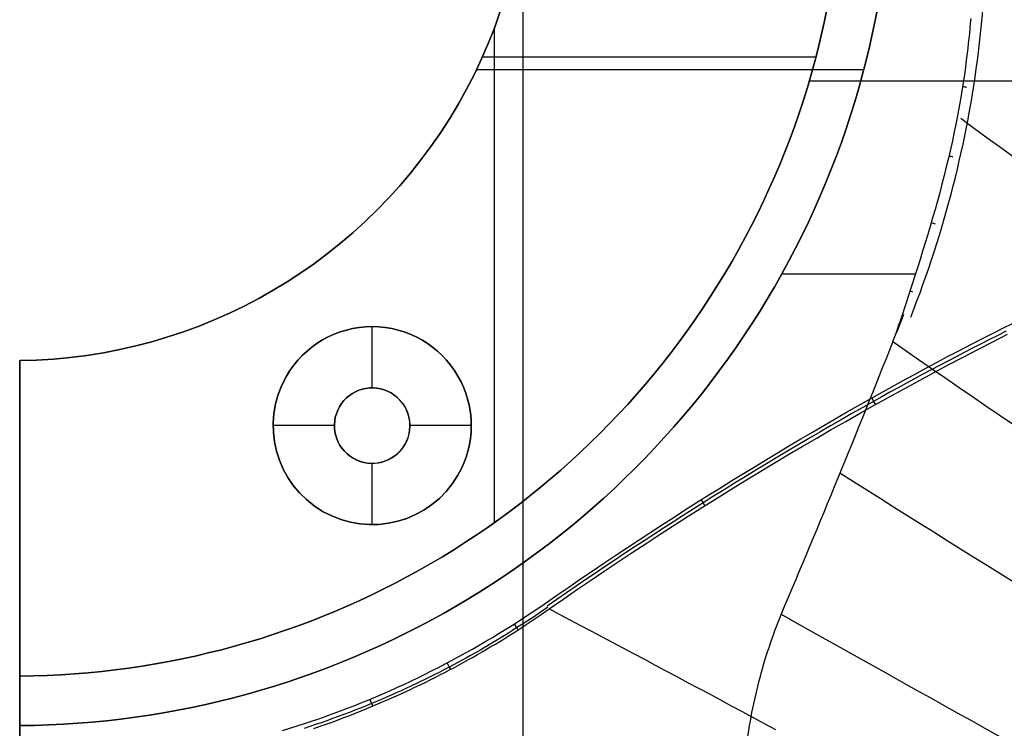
# Model space of a CAD drawing. Extents: x -19 to 1160, y -2382 to -1354.
# Tile 29 of 69: x 572 to 652, y -2086 to -2028. Entities that reach past the tile are written whole.
import ezdxf

# ---------------------------------------------------------------- set-up
doc = ezdxf.new("R2010")
doc.units = 0
doc.layers.add('1', color=7, linetype='CONTINUOUS')

msp = doc.modelspace()

# ---------------------------------------------------------------- linework, layer by layer
at = {"layer": '1', "color": 7}
for p, q in [((612.84, -2072.324, 53.546), (612.84, -2019.783, 53.546)), ((610.53, -2069.058, 42.546), (610.53, -2029.065, 42.546)), ((636.497, -2031.437, 42.546), (609.555, -2031.437, 42.546)), ((609.09, -2032.437, 53.546), (640.37, -2032.437, 53.546)), ((717.989, -2033.369, 27.546), (635.961, -2033.369, 27.546)), ((607.621, -2035.221, 42.546), (607.621, -2035.221, 53.546)), ((629.705, -2047.971, 42.546), (629.705, -2047.971, 27.546)), ((633.751, -2048.944, 67.546), (644.546, -2048.944, 67.546)), ((633.169, -2049.971, 53.546), (633.169, -2049.971, 67.546)), ((644.105, -2050.336, 67.546), (644.3, -2050.403, 67.531)), ((600.654, -2058.171, 44.546), (600.654, -2053.221, 44.546)), ((604.654, -2054.293, 44.546), (604.654, -2054.293, 42.546)), ((572.181, -2081.469, 42.546), (572.181, -2055.968, 42.546)), ((572.181, -2055.968, 53.546), (572.181, -2055.968, 42.546)), ((572.181, -2055.968, 53.546), (572.181, -2085.47, 53.546)), ((572.181, -2089.474, 47.546), (572.181, -2055.968, 47.546)), ((593.726, -2057.221, 44.546), (593.726, -2057.221, 42.546)), ((602.179, -2058.58, 53.546), (602.179, -2058.58, 44.546)), ((602.179, -2058.58, 44.546), (602.179, -2058.58, 53.546)), ((598.013, -2059.696, 44.546), (598.013, -2059.696, 53.546)), ((597.604, -2061.221, 44.546), (592.654, -2061.221, 44.546)), ((608.654, -2061.221, 44.546), (603.704, -2061.221, 44.546)), ((603.296, -2062.746, 44.546), (603.296, -2062.746, 53.546)), ((599.129, -2063.863, 44.546), (599.129, -2063.863, 53.546)), ((600.654, -2069.221, 44.546), (600.654, -2064.271, 44.546)), ((607.582, -2065.221, 42.546), (607.582, -2065.221, 44.546)), ((596.654, -2068.149, 44.546), (596.654, -2068.149, 42.546)), ((612.84, -2104.743, 67.546), (612.84, -2072.324, 67.546)), ((572.181, -2072.721, 53.546), (572.181, -2072.721, 42.546)), ((572.181, -2081.469, 42.546), (572.181, -2081.469, 27.546)), ((572.181, -2081.469, 27.546), (572.181, -2088.474, 27.546)), ((572.181, -2085.47, 67.546), (572.181, -2085.47, 53.546)), ((572.181, -2085.47, 67.546), (572.181, -2088.474, 67.546))]:
    msp.add_line(p, q, dxfattribs=at)
at = {"layer": '1', "color": 7, "extrusion": (0.396653, 0.736162, -0.54839)}
msp.add_lwpolyline([(-1516.531, -739.71), (-1517.363, -740.025), (-1518.195, -740.337), (-1519.027, -740.647), (-1519.86, -740.955), (-1520.693, -741.26), (-1521.526, -741.563), (-1522.36, -741.864), (-1523.194, -742.162), (-1524.028, -742.458), (-1524.862, -742.751), (-1525.696, -743.042), (-1526.531, -743.331), (-1527.366, -743.617), (-1528.201, -743.901), (-1529.037, -744.183), (-1529.873, -744.462), (-1530.709, -744.739), (-1531.545, -745.014), (-1532.381, -745.286), (-1533.218, -745.556), (-1534.055, -745.823), (-1534.892, -746.088), (-1535.73, -746.351), (-1536.567, -746.611), (-1537.405, -746.869), (-1538.244, -747.125), (-1539.082, -747.378), (-1539.921, -747.629), (-1540.76, -747.878), (-1541.599, -748.124), (-1542.438, -748.368), (-1543.278, -748.609), (-1544.118, -748.848), (-1544.958, -749.085), (-1545.799, -749.319), (-1546.639, -749.551), (-1547.48, -749.781), (-1548.321, -750.008), (-1549.163, -750.233), (-1550.005, -750.456), (-1550.846, -750.676), (-1551.689, -750.894), (-1552.531, -751.109), (-1553.374, -751.322), (-1554.217, -751.533), (-1555.06, -751.741), (-1555.903, -751.947), (-1556.747, -752.151), (-1557.591, -752.352), (-1558.435, -752.551), (-1559.279, -752.747), (-1560.124, -752.942), (-1560.969, -753.133), (-1561.814, -753.323), (-1562.659, -753.51), (-1563.505, -753.695), (-1564.351, -753.877), (-1565.197, -754.057), (-1566.043, -754.235), (-1566.89, -754.41), (-1567.737, -754.583), (-1568.584, -754.753), (-1569.431, -754.921), (-1570.279, -755.087), (-1571.127, -755.251), (-1571.975, -755.412), (-1572.823, -755.57), (-1573.672, -755.727), (-1574.521, -755.881), (-1575.37, -756.032), (-1576.219, -756.182), (-1577.069, -756.328), (-1577.919, -756.473), (-1578.769, -756.615), (-1579.619, -756.755), (-1580.47, -756.892), (-1581.32, -757.027), (-1582.172, -757.16), (-1583.023, -757.29), (-1583.874, -757.418), (-1584.726, -757.544), (-1585.578, -757.667), (-1586.431, -757.788), (-1587.283, -757.907), (-1588.136, -758.023), (-1588.989, -758.136), (-1589.842, -758.248), (-1590.696, -758.357), (-1591.55, -758.464), (-1592.404, -758.568), (-1593.258, -758.67), (-1594.113, -758.769), (-1594.967, -758.867), (-1595.822, -758.962), (-1596.678, -759.054), (-1597.533, -759.144), (-1598.389, -759.232), (-1599.245, -759.317), (-1600.101, -759.4), (-1600.958, -759.481), (-1601.815, -759.559), (-1602.672, -759.635), (-1603.529, -759.709), (-1604.386, -759.78), (-1605.244, -759.849), (-1606.102, -759.916), (-1606.96, -759.98), (-1607.819, -760.041), (-1608.678, -760.101), (-1609.537, -760.158), (-1610.396, -760.213), (-1611.255, -760.265), (-1612.115, -760.315), (-1612.975, -760.362), (-1613.835, -760.408), (-1614.696, -760.45), (-1615.557, -760.491), (-1616.418, -760.529), (-1617.279, -760.565), (-1618.14, -760.598), (-1619.002, -760.629), (-1619.864, -760.658), (-1620.726, -760.684), (-1621.589, -760.708), (-1622.451, -760.73), (-1623.314, -760.749), (-1624.177, -760.766), (-1625.041, -760.78)], dxfattribs=at)
at = {"layer": '1', "color": 7, "extrusion": (-0.010686, 0.004564, 0.999932)}
msp.add_lwpolyline([(644.294, -2052.479), (644.55, -2051.82), (644.8, -2051.16), (645.045, -2050.5), (645.284, -2049.839), (645.518, -2049.177), (645.746, -2048.515), (645.969, -2047.852), (646.187, -2047.188), (646.399, -2046.524), (646.605, -2045.858), (646.807, -2045.193), (647.002, -2044.526), (647.192, -2043.859), (647.377, -2043.191), (647.557, -2042.522), (647.73, -2041.853), (647.899, -2041.183), (648.062, -2040.512), (648.219, -2039.84), (648.371, -2039.168), (648.518, -2038.495), (648.659, -2037.822), (648.795, -2037.148), (648.925, -2036.473), (649.05, -2035.797), (649.169, -2035.121), (649.283, -2034.443), (649.392, -2033.766), (649.495, -2033.087), (649.592, -2032.408), (649.684, -2031.728), (649.771, -2031.048), (649.861, -2030.295), (649.943, -2029.541), (650.019, -2028.786), (650.089, -2028.031), (650.152, -2027.275), (650.208, -2026.518), (650.257, -2025.76), (650.3, -2025.001), (650.336, -2024.241), (650.366, -2023.481), (650.389, -2022.719), (650.405, -2021.957), (650.414, -2021.194), (650.417, -2020.43), (650.413, -2019.665), (650.403, -2018.9), (650.386, -2018.133), (650.362, -2017.366), (650.332, -2016.597), (650.295, -2015.828), (650.251, -2015.058), (650.201, -2014.288), (650.143, -2013.516), (650.08, -2012.743), (650.009, -2011.97), (649.932, -2011.196), (649.849, -2010.421), (649.758, -2009.645), (649.661, -2008.868), (649.558, -2008.091), (649.448, -2007.312), (649.331, -2006.533)], dxfattribs=at)
at = {"layer": '1', "color": 7, "extrusion": (0.443047, 0.74248, -0.502427)}
msp.add_lwpolyline([(-1591.424, -644.618), (-1592.917, -644.999), (-1594.411, -645.374), (-1595.905, -645.742), (-1597.399, -646.105), (-1598.894, -646.461), (-1600.389, -646.811), (-1601.885, -647.155), (-1603.381, -647.493), (-1604.877, -647.825), (-1606.374, -648.15), (-1607.871, -648.47), (-1609.368, -648.783), (-1610.866, -649.09), (-1612.364, -649.392), (-1613.862, -649.687), (-1615.361, -649.975), (-1616.86, -650.258), (-1618.36, -650.535), (-1619.86, -650.805), (-1621.36, -651.07), (-1622.861, -651.328), (-1624.362, -651.58), (-1625.863, -651.826), (-1627.365, -652.066), (-1628.867, -652.3), (-1630.369, -652.527), (-1631.872, -652.749), (-1633.375, -652.964), (-1634.879, -653.173), (-1636.383, -653.376), (-1637.887, -653.573), (-1639.392, -653.764), (-1640.897, -653.949), (-1642.402, -654.127), (-1643.908, -654.3), (-1645.414, -654.466), (-1646.921, -654.626), (-1648.428, -654.78), (-1649.935, -654.928), (-1651.442, -655.07), (-1652.95, -655.206), (-1654.459, -655.335), (-1655.967, -655.459), (-1657.476, -655.576), (-1658.986, -655.687), (-1660.496, -655.792), (-1662.006, -655.891), (-1663.516, -655.984), (-1665.027, -656.071), (-1666.538, -656.151), (-1668.05, -656.226), (-1669.562, -656.294), (-1671.074, -656.356), (-1672.587, -656.412), (-1674.1, -656.462), (-1675.613, -656.506), (-1677.127, -656.544), (-1678.641, -656.575), (-1680.156, -656.601), (-1681.671, -656.62), (-1683.186, -656.633), (-1684.702, -656.64), (-1686.218, -656.641), (-1687.734, -656.636)], dxfattribs=at)
at = {"layer": '1', "color": 7}
for points in [[(649.001, -2028.323), (648.967, -2028.728), (648.931, -2029.131), (648.893, -2029.532), (648.852, -2029.93), (648.81, -2030.326), (648.766, -2030.72), (648.72, -2031.112), (648.672, -2031.501), (648.622, -2031.889), (648.571, -2032.274), (648.517, -2032.658), (648.462, -2033.04), (648.346, -2033.797), (648.224, -2034.547), (648.095, -2035.29), (647.96, -2036.026), (647.819, -2036.755), (647.672, -2037.478), (647.519, -2038.196), (647.361, -2038.908), (647.197, -2039.614), (647.029, -2040.316), (646.856, -2041.013), (646.678, -2041.705), (646.496, -2042.394), (646.31, -2043.078), (646.12, -2043.759), (645.927, -2044.438), (645.73, -2045.113), (645.53, -2045.785), (645.326, -2046.456), (645.121, -2047.124), (644.912, -2047.791), (644.702, -2048.457), (644.489, -2049.121)], [(651.717, -2053.293), (652.835, -2052.746)], [(614.631, -2075.586), (615.583, -2074.924), (616.533, -2074.268), (617.483, -2073.617), (618.431, -2072.972), (619.378, -2072.332), (620.324, -2071.699), (621.269, -2071.07), (622.213, -2070.447), (623.155, -2069.83), (624.097, -2069.218), (625.037, -2068.611), (625.975, -2068.01), (626.913, -2067.414), (627.849, -2066.823), (628.784, -2066.238), (629.717, -2065.658), (630.649, -2065.083), (631.58, -2064.513), (632.509, -2063.949), (633.437, -2063.39), (634.363, -2062.835), (635.288, -2062.286), (636.212, -2061.743), (637.135, -2061.204), (638.056, -2060.67), (638.975, -2060.142), (639.894, -2059.618), (640.811, -2059.1), (641.726, -2058.587), (642.641, -2058.079), (643.554, -2057.577), (644.466, -2057.079), (645.376, -2056.587), (646.286, -2056.101), (647.194, -2055.619), (648.101, -2055.143), (649.006, -2054.673), (649.911, -2054.207), (650.814, -2053.748), (651.717, -2053.293)], [(593.413, -2085.86), (594.003, -2085.679), (594.592, -2085.494), (595.179, -2085.304), (595.765, -2085.109), (596.348, -2084.91), (596.93, -2084.705), (597.51, -2084.496), (598.088, -2084.281), (598.665, -2084.062), (599.24, -2083.838), (599.813, -2083.609), (600.384, -2083.376), (600.954, -2083.137), (601.522, -2082.893), (602.088, -2082.645), (602.652, -2082.392), (603.215, -2082.133), (603.776, -2081.87), (604.335, -2081.602), (604.893, -2081.33), (605.449, -2081.052), (606.003, -2080.77), (606.555, -2080.482), (607.106, -2080.19), (607.654, -2079.893), (608.201, -2079.591), (608.747, -2079.284), (609.29, -2078.972), (609.832, -2078.655), (610.372, -2078.334), (610.911, -2078.008), (611.447, -2077.676), (611.982, -2077.34), (612.516, -2076.999), (613.047, -2076.653), (613.577, -2076.303), (614.105, -2075.947), (614.631, -2075.586)], [(614.842, -2075.887), (614.219, -2076.318), (613.592, -2076.743), (612.961, -2077.162), (612.325, -2077.574), (611.993, -2077.785), (611.66, -2077.995), (611.325, -2078.203), (610.989, -2078.409), (610.652, -2078.614), (610.315, -2078.817), (609.976, -2079.018), (609.636, -2079.217), (609.294, -2079.414), (608.952, -2079.609), (608.609, -2079.803), (608.265, -2079.995), (607.92, -2080.185), (607.574, -2080.373), (607.226, -2080.559), (606.878, -2080.744), (606.495, -2080.944), (606.11, -2081.143), (605.724, -2081.339), (605.336, -2081.533), (604.948, -2081.724), (604.559, -2081.914), (604.168, -2082.101), (603.777, -2082.286), (603.384, -2082.469), (602.99, -2082.649), (602.596, -2082.827), (602.2, -2083.003), (601.803, -2083.177), (601.406, -2083.348), (601.007, -2083.517), (600.607, -2083.684), (600.16, -2083.867), (599.712, -2084.048), (599.263, -2084.225), (598.813, -2084.4), (598.361, -2084.572), (597.909, -2084.74), (597.455, -2084.906), (597.001, -2085.07), (596.545, -2085.23), (596.088, -2085.387), (595.631, -2085.542), (595.172, -2085.693)]]:
    msp.add_lwpolyline(points, dxfattribs=at)
at = {"layer": '1', "color": 7, "extrusion": (0.483392, 0.857563, 0.175836)}
msp.add_lwpolyline([(-1565.275, 288.799), (-1565.958, 289.245), (-1566.641, 289.687), (-1567.324, 290.126), (-1568.009, 290.561), (-1568.693, 290.993), (-1569.379, 291.421), (-1570.065, 291.846), (-1570.751, 292.267), (-1571.438, 292.685), (-1572.125, 293.099), (-1572.813, 293.51), (-1573.502, 293.917), (-1574.191, 294.321), (-1574.881, 294.721), (-1575.571, 295.118), (-1576.262, 295.511), (-1576.953, 295.901), (-1577.645, 296.287), (-1578.337, 296.67), (-1579.03, 297.049), (-1579.723, 297.425), (-1580.417, 297.797), (-1581.111, 298.166), (-1581.806, 298.531), (-1582.502, 298.893), (-1583.198, 299.251), (-1583.895, 299.606), (-1584.592, 299.957), (-1585.29, 300.305), (-1585.988, 300.649), (-1586.687, 300.99), (-1587.386, 301.328), (-1588.086, 301.661), (-1588.786, 301.992), (-1589.487, 302.318), (-1590.188, 302.642), (-1590.89, 302.961), (-1591.593, 303.278), (-1592.296, 303.59), (-1593, 303.9), (-1593.704, 304.206), (-1594.408, 304.508), (-1595.114, 304.807), (-1595.819, 305.102), (-1596.526, 305.394), (-1597.233, 305.682), (-1597.94, 305.967), (-1598.648, 306.248), (-1599.356, 306.526), (-1600.065, 306.8), (-1600.775, 307.071), (-1601.485, 307.338), (-1602.196, 307.602), (-1602.907, 307.862), (-1603.618, 308.119), (-1604.331, 308.372), (-1605.043, 308.622), (-1605.757, 308.868), (-1606.471, 309.111), (-1607.185, 309.351), (-1607.9, 309.586), (-1608.615, 309.819), (-1609.331, 310.047), (-1610.048, 310.273), (-1610.765, 310.495), (-1611.482, 310.713), (-1612.201, 310.928), (-1612.919, 311.139), (-1613.638, 311.347), (-1614.358, 311.551), (-1615.079, 311.752), (-1615.799, 311.949), (-1616.521, 312.143), (-1617.243, 312.333), (-1617.965, 312.52), (-1618.688, 312.703), (-1619.412, 312.883), (-1620.136, 313.059), (-1620.86, 313.232), (-1621.585, 313.402), (-1622.311, 313.567), (-1623.037, 313.73), (-1623.764, 313.889), (-1624.491, 314.044), (-1625.219, 314.196), (-1625.948, 314.344), (-1626.676, 314.489), (-1627.406, 314.63), (-1628.136, 314.768), (-1628.866, 314.902), (-1629.598, 315.033), (-1630.329, 315.16), (-1631.061, 315.284), (-1631.794, 315.404), (-1632.527, 315.521), (-1633.261, 315.635), (-1633.995, 315.744), (-1634.73, 315.851), (-1635.465, 315.954), (-1636.201, 316.053), (-1636.938, 316.149), (-1637.675, 316.241), (-1638.412, 316.33), (-1639.15, 316.415), (-1639.889, 316.497), (-1640.628, 316.575), (-1641.368, 316.65), (-1642.108, 316.721), (-1642.849, 316.789), (-1643.59, 316.854), (-1644.332, 316.914), (-1645.074, 316.972), (-1645.817, 317.026), (-1646.56, 317.076), (-1647.304, 317.123), (-1648.049, 317.166), (-1648.794, 317.206), (-1649.54, 317.242), (-1650.286, 317.275), (-1651.032, 317.304), (-1651.78, 317.33), (-1652.527, 317.352), (-1653.276, 317.371), (-1654.024, 317.387), (-1654.774, 317.398), (-1655.524, 317.407), (-1656.274, 317.412), (-1657.025, 317.413)], dxfattribs=at)
at = {"layer": '1', "color": 7, "extrusion": (0.816799, 0.576802, 0.011784)}
msp.add_lwpolyline([(-2050.553, 35.904), (-2050.422, 35.851), (-2050.309, 35.807), (-2050.214, 35.772), (-2050.173, 35.759), (-2050.136, 35.747), (-2050.104, 35.738), (-2050.089, 35.734), (-2050.076, 35.731), (-2050.063, 35.728), (-2050.052, 35.726), (-2050.047, 35.725), (-2050.042, 35.725), (-2050.037, 35.724), (-2050.033, 35.724), (-2050.029, 35.723), (-2050.027, 35.723), (-2050.025, 35.723), (-2050.023, 35.723), (-2050.021, 35.723), (-2050.019, 35.723), (-2050.018, 35.724), (-2050.016, 35.724), (-2050.015, 35.724), (-2050.013, 35.724), (-2050.013, 35.724), (-2050.012, 35.724), (-2050.011, 35.725), (-2050.011, 35.725), (-2050.01, 35.725), (-2050.009, 35.725), (-2050.009, 35.725), (-2050.008, 35.725), (-2050.008, 35.726), (-2050.007, 35.726), (-2050.007, 35.726), (-2050.006, 35.726), (-2050.006, 35.726), (-2050.005, 35.727), (-2050.005, 35.727), (-2050.004, 35.727), (-2050.004, 35.727), (-2050.004, 35.728), (-2050.004, 35.728), (-2050.003, 35.728), (-2050.003, 35.728), (-2050.003, 35.728), (-2050.003, 35.728), (-2050.003, 35.728), (-2050.003, 35.729), (-2050.002, 35.729), (-2050.002, 35.729), (-2050.002, 35.729), (-2050.002, 35.729), (-2050.002, 35.729), (-2050.002, 35.73), (-2050.001, 35.73), (-2050.001, 35.73), (-2050.001, 35.73), (-2050.001, 35.73), (-2050.001, 35.73), (-2050.001, 35.731), (-2050.001, 35.731), (-2050.001, 35.731), (-2050.001, 35.731), (-2050, 35.731), (-2050, 35.732), (-2050, 35.732), (-2050, 35.732), (-2050, 35.732), (-2050, 35.732), (-2050, 35.733), (-2050, 35.733), (-2050, 35.733), (-2050, 35.733), (-2050, 35.733), (-2050, 35.734), (-2050, 35.734), (-2050, 35.734), (-2049.999, 35.734), (-2049.999, 35.734), (-2049.999, 35.735), (-2049.999, 35.735), (-2049.999, 35.735), (-2049.999, 35.735), (-2049.999, 35.736), (-2049.999, 35.736), (-2049.999, 35.736), (-2049.999, 35.736), (-2049.999, 35.737), (-2049.999, 35.737)], dxfattribs=at)
at = {"layer": '1', "color": 7, "extrusion": (1.34671e-06, -8.98419e-06, 1)}
msp.add_lwpolyline([(633.682, -2076.472), (633.547, -2076.807), (633.415, -2077.143), (633.286, -2077.479), (633.159, -2077.817), (633.035, -2078.156), (632.915, -2078.496), (632.797, -2078.837), (632.682, -2079.179), (632.57, -2079.522), (632.461, -2079.866), (632.355, -2080.211), (632.251, -2080.556), (632.151, -2080.903), (632.054, -2081.25), (631.959, -2081.599), (631.867, -2081.948), (631.779, -2082.297), (631.693, -2082.648), (631.61, -2082.999), (631.53, -2083.351), (631.453, -2083.703), (631.379, -2084.057), (631.308, -2084.41), (631.24, -2084.765), (631.175, -2085.12), (631.113, -2085.475), (631.053, -2085.831), (630.997, -2086.187), (630.944, -2086.544), (630.893, -2086.901), (630.846, -2087.259), (630.801, -2087.617), (630.76, -2087.976), (630.721, -2088.334), (630.685, -2088.693), (630.653, -2089.052), (630.623, -2089.412), (630.596, -2089.772), (630.573, -2090.132), (630.552, -2090.492), (630.534, -2090.852), (630.52, -2091.212), (630.508, -2091.573), (630.499, -2091.933), (630.493, -2092.294), (630.49, -2092.655), (630.491, -2093.016), (630.494, -2093.376), (630.5, -2093.737), (630.509, -2094.098), (630.521, -2094.458), (630.537, -2094.818), (630.555, -2095.179), (630.576, -2095.539), (630.6, -2095.899), (630.628, -2096.258), (630.658, -2096.618), (630.691, -2096.977), (630.728, -2097.336), (630.767, -2097.694), (630.81, -2098.052), (630.855, -2098.41), (630.904, -2098.767), (630.955, -2099.124), (631.01, -2099.483), (631.069, -2099.841), (631.13, -2100.198), (631.194, -2100.554), (631.261, -2100.91), (631.331, -2101.265), (631.405, -2101.619), (631.481, -2101.972), (631.56, -2102.325), (631.642, -2102.677), (631.728, -2103.028), (631.816, -2103.378), (631.907, -2103.727), (632.001, -2104.076), (632.098, -2104.423), (632.198, -2104.77), (632.3, -2105.115), (632.406, -2105.46), (632.514, -2105.804), (632.626, -2106.146), (632.74, -2106.488), (632.857, -2106.829), (632.977, -2107.168), (633.099, -2107.506), (633.225, -2107.844), (633.353, -2108.18), (633.484, -2108.515), (633.617, -2108.849), (633.754, -2109.182), (633.893, -2109.513), (634.034, -2109.843), (634.179, -2110.172), (634.327, -2110.502), (634.477, -2110.83), (634.631, -2111.156), (634.787, -2111.482), (634.945, -2111.806), (635.107, -2112.129), (635.271, -2112.45), (635.437, -2112.771), (635.607, -2113.089), (635.779, -2113.407), (635.953, -2113.723), (636.13, -2114.037), (636.31, -2114.35), (636.493, -2114.662), (636.678, -2114.972), (636.865, -2115.28), (637.055, -2115.587), (637.248, -2115.892), (637.443, -2116.196), (637.641, -2116.498), (637.841, -2116.798), (638.044, -2117.097), (638.249, -2117.394), (638.456, -2117.689), (638.666, -2117.983), (638.879, -2118.275), (639.094, -2118.565), (639.311, -2118.853), (639.531, -2119.139), (639.753, -2119.423), (639.978, -2119.706), (640.205, -2119.986)], dxfattribs=at)
at = {"layer": '1', "color": 7}
for points in [[(651.865, -2053.59, 27.604), (651.187, -2053.928, 27.604), (650.51, -2054.268, 27.603), (649.835, -2054.611, 27.602), (649.16, -2054.956, 27.602), (648.487, -2055.303, 27.601), (647.815, -2055.653, 27.6), (647.144, -2056.004, 27.6), (646.474, -2056.358, 27.599), (645.805, -2056.714, 27.599), (645.138, -2057.072, 27.598), (644.471, -2057.432, 27.598), (643.806, -2057.794, 27.598), (643.141, -2058.158, 27.597), (642.478, -2058.523, 27.597), (641.815, -2058.891, 27.597), (641.154, -2059.261, 27.596), (640.28, -2059.752, 27.596), (639.409, -2060.246, 27.596), (638.539, -2060.744, 27.595), (637.67, -2061.244, 27.595), (636.804, -2061.748, 27.595), (635.939, -2062.254, 27.594), (635.076, -2062.763, 27.594), (634.214, -2063.275, 27.594), (633.354, -2063.79, 27.594), (632.496, -2064.307, 27.593), (631.639, -2064.827, 27.593), (630.784, -2065.35, 27.593), (629.931, -2065.876, 27.593), (629.079, -2066.404, 27.592), (628.229, -2066.934, 27.592), (627.38, -2067.467, 27.592), (626.582, -2067.972, 27.592), (625.785, -2068.479, 27.591), (624.99, -2068.987, 27.591), (624.196, -2069.499, 27.591), (623.404, -2070.012, 27.591), (622.613, -2070.528, 27.59), (621.824, -2071.046, 27.59), (621.036, -2071.566, 27.59), (620.249, -2072.089, 27.589), (619.465, -2072.614, 27.589), (618.681, -2073.141, 27.589), (617.9, -2073.671, 27.589), (617.12, -2074.203, 27.588), (616.342, -2074.737, 27.588), (615.565, -2075.274, 27.587), (614.791, -2075.814, 27.587)], [(595.951, -2085.693, 27.756), (596.444, -2085.522, 27.754), (596.932, -2085.35, 27.753), (597.415, -2085.176, 27.752), (597.894, -2085, 27.75), (598.367, -2084.822, 27.749), (598.836, -2084.642, 27.748), (599.3, -2084.461, 27.746), (599.76, -2084.278, 27.745), (600.215, -2084.093, 27.744), (600.665, -2083.907, 27.743), (601.111, -2083.719, 27.742), (601.553, -2083.53, 27.741), (601.99, -2083.34, 27.74), (602.423, -2083.148, 27.739), (602.851, -2082.955, 27.738), (603.275, -2082.761, 27.737), (603.695, -2082.565, 27.736), (604.111, -2082.369, 27.735), (604.523, -2082.171, 27.734), (604.931, -2081.972, 27.733), (605.335, -2081.772, 27.732), (605.735, -2081.571, 27.731), (606.131, -2081.369, 27.73), (606.524, -2081.166, 27.729), (606.912, -2080.962, 27.729), (607.297, -2080.758, 27.728), (607.679, -2080.552, 27.727), (608.056, -2080.345, 27.726), (608.431, -2080.137, 27.725), (608.801, -2079.928, 27.725), (609.169, -2079.719, 27.724), (609.533, -2079.508, 27.723), (609.894, -2079.297, 27.723), (610.251, -2079.085, 27.722), (610.606, -2078.872, 27.721), (610.957, -2078.658, 27.721), (611.305, -2078.444, 27.72), (611.65, -2078.229, 27.719), (611.992, -2078.013, 27.719), (612.332, -2077.796, 27.718), (612.668, -2077.579, 27.717), (613.002, -2077.361, 27.717), (613.333, -2077.142, 27.716), (613.661, -2076.923, 27.716), (614.31, -2076.482, 27.714), (614.949, -2076.04, 27.713)], [(633.25, -2085.799, 38.614), (632.357, -2085.319, 38.147), (631.466, -2084.84, 37.675), (630.577, -2084.362, 37.198), (629.69, -2083.887, 36.715), (628.805, -2083.412, 36.227), (627.922, -2082.939, 35.733), (627.041, -2082.468, 35.235), (626.162, -2081.999, 34.731), (625.286, -2081.53, 34.222), (624.412, -2081.064, 33.707), (623.54, -2080.599, 33.188), (622.67, -2080.135, 32.663), (621.803, -2079.674, 32.133), (620.937, -2079.214, 31.599), (620.075, -2078.755, 31.059), (619.214, -2078.298, 30.514), (618.356, -2077.843, 29.963), (617.501, -2077.39, 29.408), (616.647, -2076.938, 28.848), (615.797, -2076.488, 28.283), (614.949, -2076.04, 27.713)]]:
    msp.add_polyline3d(points, dxfattribs=at)
for centre, radius, start, end in [((571.681, -2014.471, 53.546), 71, 270.40349, 29.59651), ((571.681, -2014.471, 60.546), 71, 270.40349, 29.59651), ((571.681, -2014.471, 27.546), 67, 270.42758, 29.57242), ((571.681, -2014.471, 42.546), 41.5, 270.69033, 29.30967), ((571.681, -2014.471, 48.046), 41.5, 270.69033, 29.30967), ((600.654, -2061.221, 42.546), 8, 330, 150), ((600.654, -2061.221, 42.546), 8, 150, 330), ((600.654, -2061.221, 44.546), 3.05, 60, 240), ((600.654, -2061.221, 49.046), 3.05, 60, 240), ((600.654, -2061.221, 44.546), 3.05, 240, 60), ((600.654, -2061.221, 49.046), 3.05, 240, 60)]:
    msp.add_arc(centre, radius, start, end, dxfattribs=at)
at = {"layer": '1', "color": 7, "extrusion": (0, 0, -1)}
for centre, radius, start, end in [((-571.681, -2014.471, -67.546), 71, 150.40349, 269.59651), ((-571.681, -2014.471, -42.546), 67, 150.42758, 269.57242), ((-571.681, -2014.471, -35.046), 67, 150.42758, 269.57242), ((-571.681, -2014.471, -53.546), 41.5, 150.69033, 269.30967), ((-600.654, -2061.221, -44.546), 8, 30, 210), ((-600.654, -2061.221, -43.546), 8, 30, 210), ((-600.654, -2061.221, -43.546), 8, 210, 30), ((-600.654, -2061.221, -44.546), 8, 210, 30), ((-600.654, -2061.221, -53.546), 3.05, 300, 120), ((-600.654, -2061.221, -53.546), 3.05, 120, 300)]:
    msp.add_arc(centre, radius, start, end, dxfattribs=at)
at = {"layer": '1', "color": 7, "extrusion": (0.15221, 0.988348, -1.07737e-10)}
msp.add_arc((-950.271, 65.604, -1911.422), 1.942, 92.53525, 101.79161, dxfattribs=at)
at = {"layer": '1', "color": 7, "extrusion": (-0.420826, -0.698669, 0.578591)}
msp.add_arc((1691.524, -226.224, 1189.036), 541.296, 260.9044, 270.24214, dxfattribs=at)
at = {"layer": '1', "color": 7, "extrusion": (0.218945, 0.975737, 1.51665e-11)}
msp.add_arc((-1078.014, 65.631, -1848.219), 1.916, 91.2993, 100.92079, dxfattribs=at)
at = {"layer": '1', "color": 7, "extrusion": (0.276246, 0.961087, -3.79966e-11)}
msp.add_arc((-1185.558, 65.661, -1786.842), 1.886, 89.9835, 99.91968, dxfattribs=at)
at = {"layer": '1', "color": 7, "extrusion": (4.83998e-05, 0.000144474, -1)}
msp.add_arc((-542.16, -2017.785, -67.811), 107.019, 197.02067, 200.0195, dxfattribs=at)
at = {"layer": '1', "color": 7, "extrusion": (-0.010686, 0.004564, 0.999932)}
msp.add_arc((556.045, -2017.848, 51.296), 94.801, 337.13262, 338.57399, dxfattribs=at)
at = {"layer": '1', "color": 7, "extrusion": (-0.000613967, 0.002535, -0.999997)}
msp.add_arc((-791.455, -2328.333, -33.354), 307.981, 55.02872, 63.06935, dxfattribs=at)
at = {"layer": '1', "color": 7, "extrusion": (-1.35794e-05, -3.31551e-05, -1)}
msp.add_arc((259.881, -1697.624, -67.486), 970.558, 201.569781, 202.975879, dxfattribs=at)
at = {"layer": '1', "color": 7, "extrusion": (-0.344729, -0.597781, 0.723754)}
msp.add_arc((1666.656, -293.105, 1055.426), 720.835, 263.342559, 269.994949, dxfattribs=at)
at = {"layer": '1', "color": 7, "extrusion": (-0.871626, -0.490171, -4.2598e-11)}
msp.add_arc((2108.865, 28.57, 450.543), 1.023, 270.53626, 306.76669, dxfattribs=at)
at = {"layer": '1', "color": 7, "extrusion": (-0.424268, -0.737967, 0.524787)}
msp.add_arc((1664.757, 284.611, 1288.512), 1002.988, 265.309633, 269.992926, dxfattribs=at)
at = {"layer": '1', "color": 7, "extrusion": (-0.84583, -0.533452, -4.30533e-11)}
msp.add_arc((2083.101, 28.574, 572.237), 1.028, 270.55737, 304.12236, dxfattribs=at)
at = {"layer": '1', "color": 7, "extrusion": (-0.484882, -0.873027, 0.052092)}
msp.add_arc((1643.731, 1392.1, 1509.074), 1405.546, 266.674074, 269.94984, dxfattribs=at)
at = {"layer": '1', "color": 7, "extrusion": (-0.842027, -0.539436, -1.17595e-11)}
msp.add_arc((2079.302, 28.582, 605.124), 1.036, 269.91461, 303.40615, dxfattribs=at)
at = {"layer": '1', "color": 7, "extrusion": (-0.884855, -0.465866, -2.35096e-11)}
msp.add_arc((2123.501, 28.583, 432.347), 1.036, 269.70727, 304.60895, dxfattribs=at)
at = {"layer": '1', "color": 7, "extrusion": (-0.923995, -0.382405, -5.94045e-12)}
msp.add_arc((2154.606, 28.587, 241.854), 1.04, 270.56148, 305.87557, dxfattribs=at)

doc.saveas('drawing.dxf')
